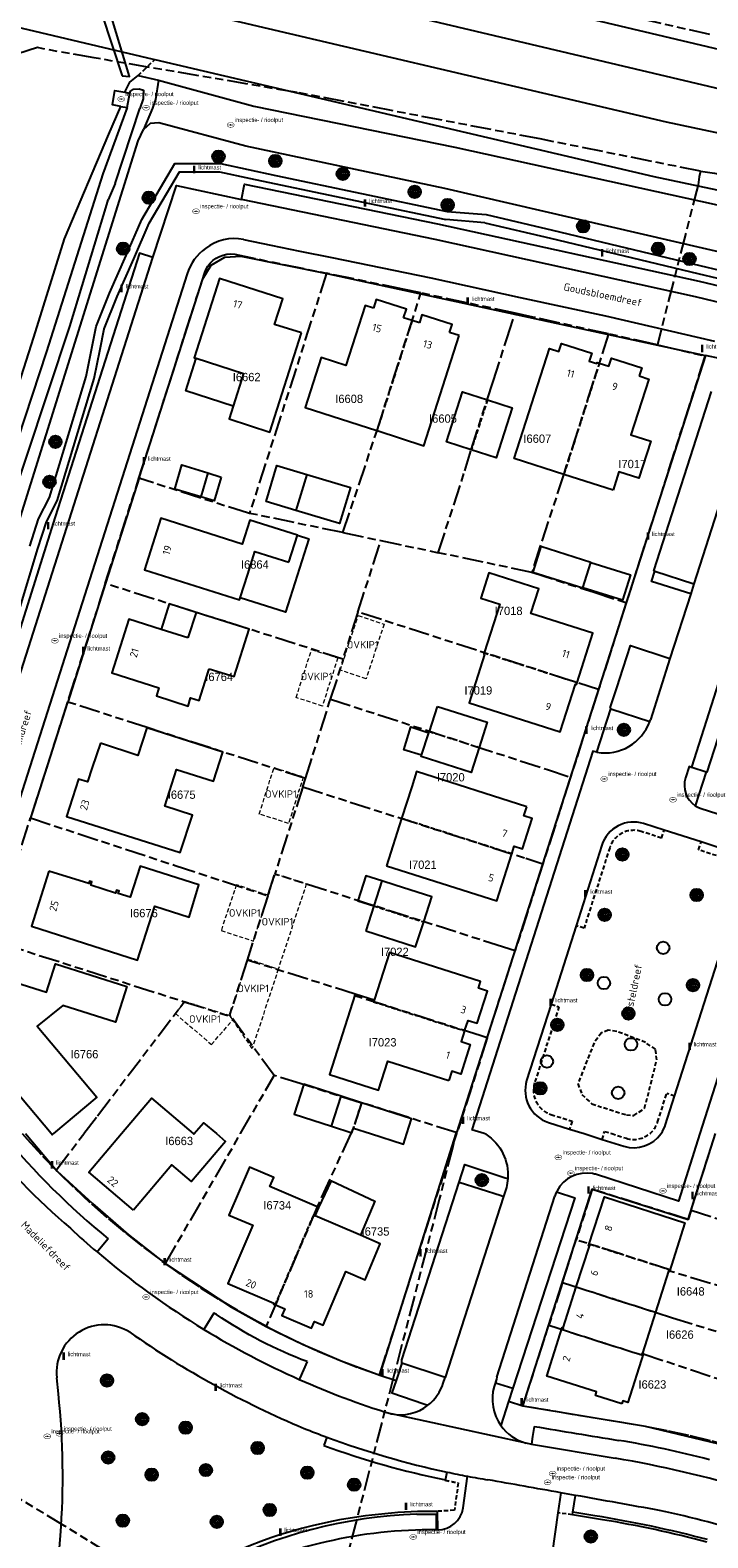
# Model space of a CAD drawing. Extents: x 168491 to 169507, y 481494 to 482503.
# Tile 21 of 108: x 168598 to 168679, y 481951 to 482133. Entities that reach past the tile are written whole.
import ezdxf
from ezdxf.enums import TextEntityAlignment as Align

# ---------------------------------------------------------------- set-up
doc = ezdxf.new("R2010")
doc.units = 0
doc.header["$LTSCALE"] = 0.5
doc.linetypes.add('KAD', pattern=[12, 5, -1, 2, -1, 2, -1])
doc.linetypes.add('STIPPELFIJN', pattern=[1.5, 1, -0.5])
doc.layers.get('0').update_dxf_attribs({"linetype": 'CONTINUOUS'})
for name, color, linetype in [('G01', 3, 'KAD'), ('G_BTD', 3, 'CONTINUOUS'), ('G_GBIP1', 7, 'CONTINUOUS'), ('G_KWDUPM1', 7, 'CONTINUOUS'), ('G_OWT', 7, 'CONTINUOUS'), ('G_PNDMV', 1, 'CONTINUOUS'), ('G_WGD', 2, 'CONTINUOUS'), ('G_WTD', 4, 'CONTINUOUS'), ('GMV', 8, 'CONTINUOUS'), ('NAR', 7, 'CONTINUOUS'), ('ORL', 7, 'CONTINUOUS'), ('OVKIP1', 7, 'CONTINUOUS'), ('PPAL', 7, 'CONTINUOUS'), ('PPUT', 7, 'CONTINUOUS'), ('PSTM', 170, 'CONTINUOUS'), ('PVGO', 7, 'CONTINUOUS'), ('Z01', 2, 'CONTINUOUS')]:
    doc.layers.add(name, color=color, linetype=linetype)
doc.layers.add('OBWVM', color=7, linetype='CONTINUOUS', lineweight=70)
doc.styles.add('ISO', font='isocpeur.ttf', dxfattribs={"height": 1})

# ---------------------------------------------------------------- blocks, each defined once
blk = doc.blocks.new('BOOM')
at = {"color": 0}
for radius in [0.75, 0.55, 0.35, 0.15]:
    blk.add_circle((0, 0), radius, dxfattribs=at)
blk = doc.blocks.new('PAAL')
at = {"linetype": 'ByBlock', "lineweight": -2}
h = blk.add_hatch(color=0, dxfattribs=at)
h.dxf.hatch_style = 1
h.paths.add_polyline_path([(0.15, 0.8), (-0.15, 0.8), (-0.15, -0.1), (0, -0.1, -0.414214), (-0.1, 0, -1), (0.1, 0, -0.414214), (0, -0.1), (0.15, -0.1)])
at = {"linetype": 'ByBlock', "lineweight": -2, "true_color": 0x681648}
h = blk.add_hatch(color=219, dxfattribs=at)
h.dxf.hatch_style = 1
h.paths.add_polyline_path([(-0.1, 0, 1), (0.1, 0, 1)])
at = {"color": 0, "linetype": 'ByBlock', "lineweight": -2}
blk.add_attdef('PAAL', (0.5, 0.35), '', height=0.5, dxfattribs=at)
blk = doc.blocks.new('put')
at = {"linetype": 'ByBlock', "lineweight": -2}
h = blk.add_hatch(color=0, dxfattribs=at)
h.dxf.hatch_style = 1
edge = h.paths.add_edge_path()
edge.add_spline(control_points=[(0.44, 0), (0.44, 0.04), (0.43, 0.09), (0.36, 0.2), (0.28, 0.26), (0.09, 0.32), (-0.02, 0.33), (-0.22, 0.29), (-0.31, 0.24), (-0.42, 0.12), (-0.44, 0.06), (-0.44, -0.06), (-0.42, -0.12), (-0.33, -0.22), (-0.28, -0.26), (-0.1, -0.33), (0.04, -0.33), (0.27, -0.27), (0.37, -0.2), (0.43, -0.08), (0.44, -0.04), (0.44, 0)], knot_values=[0, 0, 0, 0, 0.380029, 0.380029, 1.118666, 1.118666, 1.857303, 1.857303, 2.59594, 2.59594, 3.13294, 3.13294, 3.66994, 3.66994, 4.20694, 4.20694, 5.079565, 5.079565, 5.952189, 5.952189, 6.283185, 6.283185, 6.283185, 6.283185], degree=3, periodic=0)
edge = h.paths.add_edge_path(flags=16)
edge.add_ellipse((0, 0), major_axis=(0.392, 0), ratio=0.689655, start_angle=0, end_angle=360)
h = blk.add_hatch(color=0, dxfattribs=at)
h.dxf.hatch_style = 1
h.paths.add_polyline_path([(-0.1, 0, -0.096396), (-0.09, 0.04), (-0.25, 0.04, 1), (-0.25, -0.04), (-0.09, -0.04, -0.096396)])
at = {"linetype": 'ByBlock', "lineweight": -2, "true_color": 0x681648}
h = blk.add_hatch(color=219, dxfattribs=at)
h.dxf.hatch_style = 1
h.paths.add_polyline_path([(0.1, 0, 1), (-0.1, 0, 1)])
at = {"linetype": 'ByBlock', "lineweight": -2}
h = blk.add_hatch(color=0, dxfattribs=at)
h.dxf.hatch_style = 1
h.paths.add_polyline_path([(0.25, 0.04), (0.09, 0.04, -0.096396), (0.1, 0, -0.096396), (0.09, -0.04), (0.25, -0.04, 1)])
at = {"color": 0, "linetype": 'ByBlock', "lineweight": -2}
blk.add_attdef('PUT', (0.5, 0.35), '', height=0.5, dxfattribs=at)
blk = doc.blocks.new('SPEELOBJ')
at = {"color": 0, "linetype": 'Continuous'}
blk.add_circle((0, 0), 0.75, dxfattribs=at)
at = {"color": 0, "flags": 2}
blk.add_attdef('SPEELOBJECT', (1.45, 0), '', height=1, dxfattribs=at)
blk = doc.blocks.new('ZITBANK')
at = {"color": 0, "linetype": 'Continuous'}
blk.add_circle((0, 0), 0.75, dxfattribs=at)
at = {"color": 0, "flags": 2}
blk.add_attdef('ZITBANK', (1.241258, 0.364682), '', height=1, dxfattribs=at)

msp = doc.modelspace()

# ---------------------------------------------------------------- linework, layer by layer
at = {"layer": 'G01'}
for p, q in [((168679.603, 482132.071), (168657.51, 482137.158)), ((168633.521, 482103.391), (168624.252, 482074.543)), ((168656.202, 482098.591), (168644.873, 482101.024)), ((168606.907, 482066.105), (168610.953, 482078.758)), ((168635.492, 482072.236), (168624.252, 482074.543)), ((168635.492, 482072.236), (168640.049, 482071.274)), ((168637.285, 482062.681), (168640.049, 482071.274)), ((168640.049, 482071.274), (168646.957, 482069.816)), ((168658.209, 482067.441), (168646.957, 482069.816)), ((168606.907, 482066.105), (168602.359, 482051.887)), ((168669.564, 482063.81), (168666.227, 482053.369)), ((168637.285, 482062.681), (168635.47, 482057.037)), ((168666.227, 482053.369), (168662.863, 482042.842)), ((168630.657, 482041.673), (168630.976, 482042.681)), ((168662.863, 482042.842), (168659.535, 482032.431)), ((168630.657, 482041.673), (168627.298, 482031.191)), ((168593.241, 482023.251), (168597.912, 482037.934)), ((168659.535, 482032.431), (168656.19, 482021.963)), ((168593.241, 482023.251), (168616.407, 482015.859)), ((168652.846, 482011.499), (168656.19, 482021.963)), ((168616.407, 482015.859), (168622.012, 482014.071)), ((168627.218, 482006.984), (168622.012, 482014.071)), ((168652.846, 482011.499), (168649.2, 482000.093)), ((168623.1731, 482000), (168627.218, 482006.984)), ((168614.13, 481984.386), (168623.1731, 482000)), ((168648.789, 481998.806), (168649.1703, 482000)), ((168649.1703, 482000), (168649.2, 482000.093)), ((168677.368, 481990.792), (168691.956, 481986.194)), ((168661.889, 481982.105), (168663.532, 481987.239)), ((168661.889, 481982.105), (168660.245, 481976.972))]:
    msp.add_line(p, q, dxfattribs=at)
for points in [[(168678.505, 482115.656), (168659.213, 482119.533), (168629.97, 482125.113), (168605.559, 482129.276), (168599.439, 482130.358), (168598.75, 482130.522), (168590.395, 482127.795)], [(168678.505, 482115.656), (168678.348, 482114.989), (168678.195, 482114.02), (168673.318, 482094.839), (168673.303, 482094.781)], [(168678.505, 482115.656), (168680.176, 482115.421), (168685.101, 482114.339), (168708.078, 482109.988), (168733.577, 482105.202), (168742.614, 482103.713), (168744.826, 482103.439), (168747.262, 482103.279), (168748.01, 482103.226), (168749.182, 482103.143), (168751.108, 482102.778), (168758.012, 482101.701), (168779.358, 482097.953), (168788.04, 482096.582), (168791.925, 482095.969), (168809.387, 482093.323), (168824.071, 482090.81), (168837.299, 482088.428), (168851.241, 482085.642), (168881.115, 482079.332)], [(168610.953, 482078.758), (168618.83, 482103.386), (168619, 482103.822), (168619.23, 482104.229), (168619.515, 482104.6), (168619.85, 482104.927), (168620.227, 482105.203), (168620.639, 482105.424), (168621.078, 482105.585), (168621.536, 482105.682), (168622.003, 482105.713), (168622.469, 482105.679), (168633.521, 482103.391)], [(168644.873, 482101.024), (168642.69, 482101.493), (168633.521, 482103.391)], [(168635.492, 482072.236), (168639.592, 482084.512), (168644.873, 482101.024)], [(168646.957, 482069.816), (168650.145, 482079.659), (168650.915, 482082.178), (168652.831, 482088.179), (168653.558, 482090.381), (168655.193, 482095.521), (168656.202, 482098.591)], [(168667.431, 482096.098), (168658.31, 482098.138), (168656.202, 482098.591)], [(168667.431, 482096.098), (168662.041, 482079.28), (168659.229, 482070.62), (168658.209, 482067.441)], [(168673.303, 482094.781), (168672.904, 482094.874), (168667.431, 482096.098)], [(168673.303, 482094.781), (168679.03, 482093.448), (168669.564, 482063.81)], [(168624.252, 482074.543), (168624.112, 482074.549), (168610.953, 482078.758)], [(168658.209, 482067.441), (168658.308, 482067.42), (168665.695, 482065.051), (168669.564, 482063.81)], [(168635.47, 482057.037), (168624.214, 482060.625), (168606.907, 482066.105)], [(168666.227, 482053.369), (168662.956, 482054.421), (168637.285, 482062.681)], [(168633.994, 482052.22), (168635.565, 482057.007), (168635.47, 482057.037)], [(168602.359, 482051.887), (168600.537, 482046.189), (168597.912, 482037.934)], [(168630.976, 482042.681), (168611.925, 482048.793), (168602.359, 482051.887)], [(168630.976, 482042.681), (168633.888, 482051.897), (168633.994, 482052.22)], [(168633.994, 482052.22), (168660.195, 482043.709), (168662.863, 482042.842)], [(168630.657, 482041.673), (168657.49, 482033.092), (168659.535, 482032.431)], [(168597.912, 482037.934), (168615.315, 482032.229), (168626.461, 482028.583)], [(168626.461, 482028.583), (168626.501, 482028.705), (168627.298, 482031.191)], [(168656.19, 482021.963), (168654.794, 482022.405), (168639.212, 482027.396), (168627.298, 482031.191)], [(168626.461, 482028.583), (168624.612, 482022.915), (168623.957, 482020.857)], [(168623.957, 482020.857), (168621.863, 482014.274), (168622.012, 482014.071)], [(168652.846, 482011.499), (168652.097, 482011.738), (168636.914, 482016.575), (168636.971, 482016.756), (168623.957, 482020.857)], [(168604.3382, 482000), (168605.976, 482002.157), (168616.407, 482015.859)], [(168637.703, 482003.651), (168630.357, 482006.015), (168627.218, 482006.984)], [(168637.703, 482003.651), (168636.722, 482000.658), (168636.4201, 482000)], [(168649.2, 482000.093), (168649.124, 482000.117), (168637.728, 482003.727), (168637.703, 482003.651)], [(168649.2, 482000.093), (168649.124, 482000.117), (168637.728, 482003.727), (168637.703, 482003.651)], [(168596.908, 482000), (168597.504, 481999.32), (168599.359, 481997.31), (168601.008, 481995.614)], [(168601.008, 481995.614), (168604.3382, 482000)], [(168636.4201, 482000), (168632.388, 481991.213), (168626.262, 481976.852)], [(168626.262, 481976.852), (168627.546, 481976.18), (168629.957, 481975.004), (168632.399, 481973.895), (168634.871, 481972.856), (168637.372, 481971.885), (168639.898, 481970.985), (168648.789, 481998.806)], [(168648.789, 481998.806), (168648.7, 481998.458), (168647.072, 481992.094), (168641.663, 481971.11), (168636.183, 481949.93), (168635.623, 481947.661), (168635.609, 481947.606)], [(168677.368, 481990.792), (168677.784, 481992.11), (168679.621, 481997.864)], [(168601.008, 481995.614), (168601.266, 481995.349), (168603.223, 481993.438), (168605.229, 481991.579), (168607.282, 481989.772), (168609.382, 481988.02), (168611.527, 481986.322), (168613.715, 481984.681), (168614.13, 481984.386)], [(168677.368, 481990.792), (168677.013, 481989.669), (168665.478, 481993.317), (168663.532, 481987.239)], [(168689.757, 481978.966), (168685.426, 481980.262), (168674.759, 481983.485), (168674.811, 481983.647), (168663.532, 481987.239)], [(168626.262, 481976.852), (168625.17, 481977.423), (168622.829, 481978.732), (168620.525, 481980.106), (168618.216, 481981.572), (168615.945, 481983.097), (168614.13, 481984.386)], [(168661.889, 481982.105), (168673.175, 481978.511), (168675.12, 481977.879), (168688.201, 481973.849)], [(168684.598, 481961.749), (168682.27, 481962.411), (168679.692, 481963.087), (168677.1, 481963.709), (168674.496, 481964.276), (168671.881, 481964.789), (168669.255, 481965.247), (168657.134, 481967.253), (168660.245, 481976.972)], [(168660.245, 481976.972), (168671.532, 481973.377), (168671.584, 481973.539), (168683.251, 481969.681), (168686.657, 481968.597)], [(168619.891, 481941.695), (168619.844, 481941.725), (168612.398, 481946.399), (168602.055, 481952.834), (168592.417, 481958.61)]]:
    msp.add_lwpolyline(points, dxfattribs=at)
at = {"layer": 'G_BTD', "linetype": 'STIPPELFIJN', "lineweight": -3, "transparency": 33554687}
for points in [[(168611.536, 482127.794), (168612.847, 482129.09)], [(168610.851, 482127.174), (168611.536, 482127.794)], [(168673.813, 482035.521), (168671.349, 482036.308)], [(168673.813, 482035.521), (168674.117, 482036.473)], [(168680.421, 482033.409), (168678.257, 482034.1), (168678.562, 482035.053)], [(168667.578, 482034.364), (168664.483, 482024.68)], [(168664.483, 482024.68), (168663.53, 482024.985)], [(168660.518, 482015.561), (168661.471, 482015.256), (168658.54, 482006.086)], [(168668.419, 482012.285), (168667.394, 482012.426), (168666.581, 482012.108), (168665.698, 482010.906), (168663.754, 482006.025), (168664.213, 482004.716), (168665.415, 482003.584), (168669.585, 482002.24), (168670.469, 482002.169), (168671.776, 482003.054), (168673.225, 482008.854), (168673.084, 482010.163), (168671.882, 482010.941), (168671.211, 482011.224), (168668.419, 482012.285)], [(168673.337, 482001.391), (168674.432, 482004.815)], [(168675.384, 482004.51), (168674.432, 482004.815)], [(168660.5, 482002.303), (168663.045, 482001.501)], [(168663.045, 482001.501), (168662.745, 482000.547)], [(168666.66, 481999.315), (168666.8764, 482000)], [(168666.8764, 482000), (168666.961, 482000.268)], [(168666.961, 482000.268), (168667.8125, 482000)], [(168667.8125, 482000), (168669.579, 481999.444)], [(168649.351, 481958.03), (168648.888, 481954.737), (168646.836, 481954.609)], [(168647.808, 481958.408), (168647.795, 481958.351)], [(168663.086, 481954.191), (168661.344, 481954.433)]]:
    msp.add_lwpolyline(points, dxfattribs=at)
at = {"layer": 'G_BTD', "linetype": 'Continuous', "lineweight": 25, "transparency": 33554687}
msp.add_lwpolyline([(168608.763, 482123.435), (168607.758, 482123.616), (168608.06, 482125.345), (168609.236, 482125.164)], dxfattribs=at)
at = {"layer": 'G_BTD', "linetype": 'STIPPELFIJN', "lineweight": -3, "transparency": 33554687}
for points in [[(168671.349, 482036.308, 0.41440479), (168667.578, 482034.364)], [(168658.54, 482006.086, 0.4072047), (168660.5, 482002.303)], [(168672.3998, 482000, 0.14265982), (168673.337, 482001.391)], [(168669.579, 481999.444, 0.25528408), (168672.3998, 482000, 0.25528408)], [(168647.795, 481958.351, 0.00456941), (168649.351, 481958.03)]]:
    msp.add_lwpolyline(points, format="xyb", dxfattribs=at)
at = {"layer": 'G_GBIP1', "linetype": 'Continuous', "lineweight": 25, "transparency": 33554687}
for points in [[(168622.291, 482087.422), (168616.586, 482089.259), (168617.836, 482093.174)], [(168618.403, 482076.519), (168615.252, 482077.44), (168616.108, 482080.366), (168619.243, 482079.393)], [(168631.127, 482079.227), (168636.396, 482077.635), (168635.088, 482073.308), (168629.82, 482074.9)], [(168630.004, 482071.903), (168631.377, 482071.467), (168628.58, 482062.654), (168623.132, 482064.382)], [(168665.322, 482068.65), (168670.059, 482067.163), (168669.098, 482064.102), (168664.361, 482065.588)], [(168617.827, 482062.638), (168614.59, 482063.662), (168613.618, 482060.589)], [(168644.953, 482045.468), (168642.815, 482046.132), (168643.669, 482048.883), (168645.832, 482048.183)], [(168640.161, 482030.385), (168638.253, 482030.991), (168637.297, 482027.983), (168639.194, 482027.372)], [(168635.259, 482004.501), (168630.78, 482005.931), (168629.629, 482002.326), (168634.107, 482000.895)], [(168632.597, 481991.111), (168634.107, 481994.337), (168639.335, 481991.89), (168637.582, 481987.797)]]:
    msp.add_lwpolyline(points, dxfattribs=at)
at = {"layer": 'G_KWDUPM1', "linetype": 'Continuous', "lineweight": 25, "transparency": 33554687}
msp.add_lwpolyline([(168608.934, 482127.112), (168609.833, 482127.05), (168596.061, 482172.422), (168594.276, 482171.621), (168608.934, 482127.112)], dxfattribs=at)
at = {"layer": 'G_OWT', "linetype": 'Continuous', "lineweight": 25, "transparency": 33554687}
for points in [[(168609.236, 482125.164), (168609.85, 482126.342), (168610.851, 482127.174)], [(168610.851, 482127.174), (168613.3, 482126.603)], [(168609.236, 482125.164), (168609.838, 482125.045)], [(168580.359, 482038.87), (168586.232, 482057.319), (168591.638, 482075.018), (168598.319, 482095.711), (168602.006, 482107.522), (168607.332, 482120.091), (168608.763, 482123.435)], [(168608.763, 482123.435), (168609.516, 482123.303)], [(168578.547, 482017.717), (168581.526, 482025.728), (168610.871, 482119.29), (168611.493, 482120.68)]]:
    msp.add_lwpolyline(points, dxfattribs=at)
at = {"layer": 'G_PNDMV', "linetype": 'Continuous', "lineweight": 25, "transparency": 33554687}
for points in [[(168630.484, 482096.223), (168627.266, 482097.247), (168628.25, 482100.34), (168620.628, 482102.764), (168617.602, 482093.249), (168617.836, 482093.174)], [(168642.783, 482098.053), (168643.116, 482099.09), (168639.478, 482100.254), (168639.146, 482099.216)], [(168639.146, 482099.216), (168638.143, 482099.537), (168635.832, 482092.312), (168632.878, 482093.253), (168630.955, 482087.243), (168639.578, 482084.489)], [(168648.324, 482096.28), (168648.632, 482097.242), (168644.994, 482098.406), (168644.686, 482097.444)], [(168643.805, 482097.726), (168642.783, 482098.053)], [(168644.686, 482097.444), (168643.805, 482097.726)], [(168622.291, 482087.422), (168621.802, 482085.887), (168626.696, 482084.311), (168630.484, 482096.223)], [(168639.578, 482084.489), (168639.589, 482084.486), (168645.228, 482082.664), (168649.467, 482095.914)], [(168649.467, 482095.914), (168648.324, 482096.28)], [(168662.062, 482079.226), (168656.094, 482081.133), (168660.321, 482094.363), (168661.464, 482093.998), (168661.772, 482094.96), (168665.41, 482093.795), (168665.103, 482092.835), (168666.036, 482092.537), (168666.079, 482092.67), (168666.325, 482092.592)], [(168617.836, 482093.174), (168623.542, 482091.353), (168622.291, 482087.422)], [(168666.325, 482092.592), (168667.486, 482092.219), (168667.793, 482093.178), (168671.431, 482092.014), (168671.123, 482091.052)], [(168671.123, 482091.052), (168672.266, 482090.685), (168670.129, 482083.998), (168672.515, 482083.236), (168671.084, 482078.759), (168668.684, 482079.526), (168667.984, 482077.334)], [(168650.926, 482082.175), (168647.924, 482083.142), (168649.86, 482089.148), (168652.855, 482088.182)], [(168652.855, 482088.182), (168655.851, 482087.217), (168653.927, 482081.207), (168650.926, 482082.175)], [(168629.82, 482074.9), (168626.246, 482075.98), (168627.553, 482080.307), (168631.127, 482079.227)], [(168619.243, 482079.393), (168618.403, 482076.519)], [(168620.841, 482078.897), (168620.009, 482076.05), (168618.403, 482076.519)], [(168619.243, 482079.393), (168620.841, 482078.897)], [(168631.127, 482079.227), (168629.82, 482074.9)], [(168667.984, 482077.334), (168662.062, 482079.226)], [(168630.004, 482071.903), (168624.285, 482073.718), (168623.373, 482070.844), (168613.594, 482073.948), (168611.626, 482067.761), (168623.054, 482064.138), (168623.132, 482064.382)], [(168628.966, 482068.659), (168630.004, 482071.903)], [(168623.132, 482064.382), (168624.033, 482067.225), (168624.897, 482069.951), (168628.966, 482068.659)], [(168665.322, 482068.65), (168659.302, 482070.54), (168658.341, 482067.477)], [(168663.646, 482054.221), (168665.539, 482060.145), (168658.1, 482062.523), (168659.044, 482065.476), (168653.033, 482067.397), (168652.062, 482064.357), (168654.363, 482063.611), (168652.486, 482057.789)], [(168658.341, 482067.477), (168664.361, 482065.588)], [(168664.361, 482065.588), (168665.322, 482068.65)], [(168617.827, 482062.638), (168616.835, 482059.571)], [(168619.389, 482055.867), (168622.395, 482054.916), (168624.197, 482060.623), (168617.827, 482062.638)], [(168613.618, 482060.589), (168609.745, 482061.815), (168607.692, 482055.363), (168613.358, 482053.57), (168613.049, 482052.593), (168616.852, 482051.389), (168617.162, 482052.367), (168618.18, 482052.045), (168619.389, 482055.867)], [(168616.835, 482059.571), (168613.618, 482060.589)], [(168652.532, 482057.582), (168650.678, 482051.783), (168661.632, 482048.282), (168663.459, 482053.997), (168663.563, 482053.963), (168663.646, 482054.221)], [(168652.486, 482057.789), (168652.43, 482057.615), (168652.532, 482057.582)], [(168645.879, 482048.33), (168646.855, 482051.343)], [(168646.855, 482051.343), (168652.83, 482049.438), (168651.867, 482046.42)], [(168606.316, 482046.923), (168605.334, 482044.003), (168604.753, 482042.274), (168603.683, 482042.61), (168602.252, 482038.113), (168615.922, 482033.795), (168617.376, 482038.285), (168614.065, 482039.356), (168615.484, 482043.766), (168619.929, 482042.344), (168621.04, 482045.836), (168611.917, 482048.767), (168610.829, 482045.43), (168606.316, 482046.923)], [(168644.953, 482045.468), (168645.832, 482048.183)], [(168645.832, 482048.183), (168645.879, 482048.33)], [(168651.867, 482046.42), (168650.905, 482043.402), (168644.904, 482045.316), (168644.953, 482045.468)], [(168657.59, 482039.277), (168644.352, 482043.517), (168643.762, 482041.669), (168642.543, 482037.873)], [(168655.786, 482033.62), (168656.084, 482034.554), (168657.098, 482034.231), (168658.264, 482037.888), (168657.25, 482038.211), (168657.59, 482039.277)], [(168642.543, 482037.873), (168640.719, 482032.193)], [(168640.719, 482032.193), (168653.982, 482027.963), (168655.786, 482033.62)], [(168600.131, 482031.56), (168598.034, 482024.939), (168610.794, 482020.865), (168612.872, 482027.323), (168616.974, 482026.034), (168618.172, 482029.893), (168611.089, 482032.131), (168609.881, 482028.41), (168608.468, 482028.878), (168608.567, 482029.18), (168608.266, 482029.278), (168608.145, 482028.902), (168605.155, 482029.873), (168605.278, 482030.249), (168605.023, 482030.332), (168604.932, 482030.051), (168600.131, 482031.56)], [(168640.161, 482030.385), (168639.194, 482027.372)], [(168645.2, 482025.439), (168646.166, 482028.447), (168641.769, 482029.874), (168640.161, 482030.385)], [(168639.194, 482027.372), (168638.226, 482024.359)], [(168638.226, 482024.359), (168644.234, 482022.43), (168645.2, 482025.439)], [(168592.669, 482010.099), (168594.805, 482011.903), (168594.316, 482012.481), (168596.137, 482018.18), (168599.841, 482017.002), (168600.929, 482020.406), (168609.502, 482017.666), (168608.132, 482013.379), (168601.778, 482015.41), (168598.705, 482012.915), (168605.898, 482004.4), (168600.6883, 482000)], [(168650.126, 482012.349), (168650.532, 482013.613), (168651.623, 482013.264), (168652.867, 482017.139), (168651.775, 482017.488), (168652.024, 482018.264), (168641.07, 482021.766), (168639.242, 482016.053)], [(168636.962, 482016.766), (168633.865, 482007.112), (168639.759, 482005.222), (168640.881, 482008.722), (168648.209, 482006.372)], [(168639.242, 482016.053), (168636.962, 482016.766)], [(168650.126, 482012.349), (168649.717, 482011.074), (168650.809, 482010.725), (168649.66, 482007.142), (168648.568, 482007.491), (168648.209, 482006.372)], [(168608.8569, 482000), (168612.455, 482004.248), (168617.4694, 482000)], [(168634.107, 482000.895), (168635.259, 482004.501)], [(168637.719, 482003.715), (168635.259, 482004.501)], [(168634.107, 482000.895), (168636.567, 482000.11), (168636.742, 482000.658)], [(168634.107, 482000.895), (168636.567, 482000.11), (168636.742, 482000.658)], [(168636.742, 482000.658), (168638.802, 482000)], [(168600.6883, 482000), (168600.519, 481999.857), (168600.3982, 482000)], [(168610.292, 481990.802), (168604.92, 481995.352), (168608.8569, 482000)], [(168638.802, 482000), (168642.753, 481998.738), (168643.1563, 482000)], [(168632.597, 481991.111), (168626.707, 481993.633), (168627.182, 481994.741), (168624.233, 481995.984), (168621.762, 481990.211), (168624.643, 481988.982), (168621.655, 481981.977), (168627.174, 481979.623), (168627.131, 481979.522), (168627.356, 481979.426)], [(168665.137, 481986.495), (168665.031, 481986.529), (168666.93, 481992.404), (168676.615, 481989.282), (168674.75, 481983.432), (168674.646, 481983.465)], [(168632.137, 481990.128), (168632.597, 481991.111)], [(168637.582, 481987.797), (168632.137, 481990.128)], [(168627.356, 481979.426), (168628.491, 481978.942), (168628.149, 481978.139), (168631.72, 481976.616), (168632.062, 481977.418), (168633.1, 481976.975), (168635.854, 481983.433), (168638.159, 481982.45), (168639.973, 481986.773), (168637.582, 481987.797)], [(168663.546, 481981.58), (168665.137, 481986.495)], [(168674.646, 481983.465), (168673.073, 481978.531)], [(168661.96, 481976.679), (168663.546, 481981.58)], [(168673.073, 481978.531), (168671.513, 481973.634)], [(168669.048, 481967.514), (168665.848, 481968.531), (168665.981, 481968.961), (168660.009, 481970.863), (168661.856, 481976.712), (168661.96, 481976.679)], [(168671.513, 481973.634), (168671.618, 481973.601), (168669.736, 481967.697), (168669.165, 481967.879), (168669.048, 481967.514)]]:
    msp.add_lwpolyline(points, dxfattribs=at)
at = {"layer": 'G_PNDMV', "linetype": 'STIPPELFIJN', "lineweight": -3, "transparency": 33554687}
for points in [[(168643.805, 482097.726), (168639.578, 482084.489)], [(168666.325, 482092.592), (168662.062, 482079.226)], [(168652.855, 482088.182), (168650.926, 482082.175)], [(168652.486, 482057.789), (168663.646, 482054.221)], [(168645.879, 482048.33), (168651.867, 482046.42)], [(168655.786, 482033.62), (168642.543, 482037.873)], [(168639.194, 482027.372), (168645.2, 482025.439)], [(168639.242, 482016.053), (168639.177, 482015.85), (168650.126, 482012.349)], [(168637.719, 482003.715), (168636.742, 482000.658)], [(168627.356, 481979.426), (168631.969, 481990.2), (168632.137, 481990.128)], [(168665.137, 481986.495), (168665.208, 481986.719), (168674.715, 481983.681), (168674.646, 481983.465)], [(168663.546, 481981.58), (168673.073, 481978.531)], [(168661.96, 481976.679), (168661.886, 481976.444), (168671.438, 481973.4), (168671.513, 481973.634)]]:
    msp.add_lwpolyline(points, dxfattribs=at)
at = {"layer": 'G_WGD', "lineweight": -3, "transparency": 33554687}
for points in [[(168759.347, 482107.938), (168758.505, 482107.87), (168739.866, 482111.568), (168625.741, 482138.578), (168608.156, 482142.678), (168604.464, 482144.125), (168602.969, 482149.35), (168603.76, 482154.977), (168605.73, 482161.006), (168616.07, 482174.318), (168637.066, 482198.531), (168653.314, 482214.061), (168663.97, 482222.55), (168670.301, 482225.541), (168677.686, 482228.145), (168686.338, 482228.338), (168696.889, 482228.049), (168706.068, 482226.795), (168717.779, 482223.225), (168731.812, 482216.377), (168754.918, 482206.923), (168759.033, 482206.055)], [(168500, 482162.3513), (168510.605, 482160.183), (168552.83, 482150.381), (168591.664, 482140.98), (168614.198, 482135.679), (168674.363, 482121.577), (168718.338, 482112.276), (168754.437, 482103.074), (168758.157, 482103.274), (168759.347, 482107.938)], [(168753.605, 482083.496), (168753.192, 482081.593), (168750.86, 482082.2), (168741.182, 482084.822), (168707.656, 482093.391), (168677.905, 482100.562), (168646.565, 482107.447), (168623.28, 482112.254)], [(168623.522, 482107.451), (168626.826, 482106.762)], [(168626.826, 482106.762), (168630.31, 482106.035), (168634.137, 482105.269), (168646.075, 482102.829), (168656.82, 482100.5), (168667.05, 482098.26), (168680.162, 482095.23)], [(168585.542, 482020.516), (168612.632, 482105.274)], [(168616.736, 482103.333), (168586.972, 482010.208)], [(168680.985, 482093.099), (168679.086, 482093.53)], [(168673.016, 482067.607), (168672.897, 482067.645), (168679.816, 482089.194)], [(168682.63, 482081.4), (168677.703, 482066.054)], [(168677.324, 482064.873), (168674.824, 482057.089)], [(168677.436, 482044.023), (168683.067, 482061.639)], [(168684.947, 482061.021), (168679.263, 482043.432), (168679.182, 482043.469)], [(168667.631, 482051.173), (168668.446, 482053.582), (168669.202, 482055.924), (168670.077, 482058.648), (168674.824, 482057.089)], [(168674.824, 482057.089), (168672.464, 482049.738)], [(168667.695, 482051.047), (168667.631, 482051.173)], [(168666.033, 482045.832), (168665.549, 482045.983), (168650.989, 482000.471)], [(168677.86, 482039.408), (168678.237, 482039.175), (168678.593, 482039.056)], [(168678.593, 482039.056), (168689.745, 482035.506), (168678.4266, 482000)], [(168652.459, 482000), (168650.989, 482000.471)], [(168652.69, 481999.926), (168652.459, 482000)], [(168678.4266, 482000), (168675.835, 481991.87), (168665.973, 481995.075)], [(168642.569, 481972.408), (168642.571, 481972.835), (168649.48, 481994.175)], [(168654.807, 481992.46), (168647.795, 481970.675)], [(168654.01, 481970.728), (168660.961, 481992.477)], [(168661.166, 481992.992), (168663.368, 481992.285), (168655.913, 481969.401)], [(168606.003, 481985.884), (168605.911, 481985.776)], [(168607.254, 481987.352), (168606.003, 481985.884)], [(168620.275, 481978.27), (168619.952, 481978.433), (168618.863, 481976.644)], [(168618.863, 481976.644), (168618.76, 481976.476)], [(168631.166, 481972.597), (168630.288, 481970.619)], [(168630.288, 481970.619), (168630.223, 481970.472)], [(168639.916, 481970.974), (168641.878, 481970.324)], [(168654.01, 481970.728), (168653.947, 481970.484)], [(168657.134, 481967.253), (168655.4, 481967.814)], [(168657.527, 481962.803), (168641.315, 481966.326)], [(168658.499, 481964.82), (168658.301, 481963.618)], [(168658.06, 481962.688), (168657.527, 481962.803)], [(168658.147, 481962.673), (168658.06, 481962.688)], [(168658.301, 481963.618), (168658.147, 481962.673)], [(168658.147, 481962.673), (168668.248, 481960.997)], [(168644.376, 481954.281), (168646.71, 481954.281), (168646.71, 481952.384)], [(168665.793, 481954.074), (168663.136, 481954.5)], [(168646.853, 481952.382), (168646.71, 481952.384)]]:
    msp.add_lwpolyline(points, dxfattribs=at)
at = {"layer": 'G_WGD', "linetype": 'Continuous', "lineweight": 25, "transparency": 33554687}
for points in [[(168500, 482155.4881), (168509.171, 482153.613), (168551.279, 482143.839), (168590.103, 482134.439), (168612.661, 482129.133), (168612.847, 482129.09)], [(168766.457, 482148.97), (168764.096, 482123.4), (168763.596, 482113.21), (168763.031, 482112.869), (168758.774, 482112.526), (168740.847, 482116.082), (168626.798, 482143.075)], [(168612.847, 482129.09), (168672.9, 482115.014), (168716.812, 482105.726), (168753.772, 482096.305), (168763.45, 482096.825)], [(168597.836, 482070.613), (168598.887, 482073.9), (168600.194, 482076.438), (168604.598, 482090.992), (168605.792, 482097.005), (168607.411, 482100.985), (168609.421, 482105.529), (168611.289, 482109.871), (168615.26, 482116.595), (168620.747, 482116.595), (168627.423, 482115.163), (168648.015, 482110.835), (168652.701, 482110.439), (168660.697, 482108.582), (168678.398, 482104.338), (168697.331, 482099.86), (168714.907, 482095.187), (168729.556, 482091.667), (168731.043, 482090.832)], [(168606.755, 482096.718), (168608.332, 482100.594), (168610.337, 482105.129), (168612.182, 482109.417), (168615.831, 482115.595), (168620.639, 482115.595)], [(168620.639, 482115.595), (168620.641, 482115.595), (168620.643, 482115.594)], [(168620.643, 482115.594), (168624.365, 482114.796)], [(168624.365, 482114.796), (168627.216, 482114.184), (168638.668, 482111.778)], [(168612.632, 482105.274), (168615.462, 482113.949), (168623.28, 482112.254)], [(168623.28, 482112.254), (168623.637, 482114.11), (168646.851, 482109.351), (168678.343, 482102.433), (168708.114, 482095.335), (168729.674, 482089.807)], [(168638.668, 482111.778), (168647.868, 482109.844)], [(168647.868, 482109.844), (168647.87, 482109.844), (168647.872, 482109.844)], [(168652.546, 482109.449), (168647.872, 482109.844)], [(168652.546, 482109.449), (168660.467, 482107.609), (168678.167, 482103.365), (168697.088, 482098.89), (168702.781, 482097.376)], [(168612.632, 482105.274), (168611.007, 482105.793), (168600.89, 482074.14), (168584.108, 482020.975), (168585.542, 482020.516)], [(168611.032, 482078.917), (168618.641, 482102.724), (168619.648, 482104.36), (168621.301, 482105.337), (168623.219, 482105.432), (168633.548, 482103.379), (168679.086, 482093.53)], [(168606.269, 482094.273), (168606.754, 482096.715)], [(168606.754, 482096.715), (168606.754, 482096.717), (168606.755, 482096.718)], [(168605.57, 482090.754), (168606.269, 482094.273)], [(168679.086, 482093.53), (168669.551, 482063.794)], [(168593.642, 482053.005), (168594.554, 482056.236), (168598.791, 482070.317), (168599.814, 482073.516), (168601.125, 482076.061), (168605.568, 482090.745)], [(168605.568, 482090.745), (168605.57, 482090.749), (168605.57, 482090.754)], [(168611.032, 482078.917), (168606.947, 482066.136)], [(168677.324, 482064.873), (168672.619, 482066.368), (168673.016, 482067.607)], [(168673.016, 482067.607), (168677.703, 482066.054)], [(168606.947, 482066.136), (168602.38, 482051.848)], [(168677.703, 482066.054), (168677.324, 482064.873)], [(168669.551, 482063.794), (168649.423, 482000.973)], [(168597.814, 482037.56), (168602.38, 482051.848)], [(168666.033, 482045.832), (168667.695, 482051.047)], [(168667.695, 482051.047), (168672.396, 482049.54)], [(168677.325, 482044.058), (168677.13, 482044.103), (168676.693, 482042.746)], [(168677.325, 482044.058), (168677.436, 482044.023)], [(168677.436, 482044.023), (168679.182, 482043.469)], [(168679.182, 482043.469), (168677.86, 482039.408)], [(168674.117, 482036.473), (168671.653, 482037.261)], [(168678.562, 482035.053), (168674.117, 482036.473)], [(168680.726, 482034.361), (168678.562, 482035.053)], [(168666.625, 482034.668), (168663.53, 482024.985)], [(168675.384, 482004.51), (168682.186, 482025.791)], [(168663.53, 482024.985), (168660.518, 482015.561)], [(168660.518, 482015.561), (168657.585, 482006.384)], [(168674.29, 482001.087), (168675.384, 482004.51)], [(168649.423, 482000.973), (168649.183, 482000.225)], [(168649.423, 482000.973), (168649.183, 482000.225)], [(168660.193, 482001.351), (168662.745, 482000.547)], [(168662.745, 482000.547), (168664.4832, 482000)], [(168597.303, 482000), (168601.118, 481995.509)], [(168639.916, 481970.974), (168649.1117, 482000)], [(168649.1117, 482000), (168649.183, 482000.225)], [(168657.134, 481967.253), (168665.478, 481993.317), (168677.013, 481989.669), (168680.3099, 482000)], [(168664.4832, 482000), (168666.66, 481999.315)], [(168666.66, 481999.315), (168669.279, 481998.49)], [(168601.118, 481995.509), (168605.381, 481991.603), (168609.636, 481987.871), (168614.104, 481984.397)], [(168649.48, 481994.175), (168650.156, 481996.273), (168655.003, 481994.696)], [(168649.48, 481994.175), (168654.505, 481992.557)], [(168655.148, 481993.52), (168654.807, 481992.46)], [(168655.003, 481994.696), (168655.323, 481994.592)], [(168654.505, 481992.557), (168654.807, 481992.46)], [(168614.104, 481984.397), (168622.079, 481979.151), (168626.252, 481976.831), (168630.704, 481974.644), (168635.262, 481972.69), (168639.916, 481970.974)], [(168642.569, 481972.408), (168641.878, 481970.324)], [(168647.536, 481970.761), (168642.569, 481972.408)], [(168739.922, 481972.756), (168733.054, 481966.687), (168728.371, 481963.45), (168722.917, 481960.398), (168714.289, 481956.942), (168710.135, 481956.032), (168704.949, 481956.044), (168699.497, 481957.339), (168684.598, 481961.749), (168671.881, 481964.789), (168657.134, 481967.253)], [(168601.267, 481968.737), (168601.064, 481970.673)], [(168641.878, 481970.324), (168641.388, 481968.844), (168645.233, 481967.528)], [(168647.795, 481970.675), (168647.536, 481970.761)], [(168647.54, 481970.019), (168647.795, 481970.675)], [(168653.947, 481970.484), (168653.671, 481969.623), (168653.67, 481969.619)], [(168653.947, 481970.484), (168653.84, 481970.072)], [(168653.84, 481970.072), (168655.913, 481969.401)], [(168655.4, 481967.814), (168654.47, 481964.937)], [(168655.913, 481969.401), (168655.4, 481967.814)], [(168645.233, 481967.528), (168645.715, 481967.363)], [(168633.564, 481963.522), (168633.188, 481962.532)], [(168647.808, 481958.408), (168648.02, 481959.325)], [(168649.939, 481955.029), (168650.473, 481958.832)], [(168661.679, 481956.847), (168661.344, 481954.433)], [(168663.465, 481956.528), (168661.679, 481956.847)], [(168663.136, 481954.5), (168663.465, 481956.528)], [(168646.836, 481954.609), (168646.853, 481952.382)], [(168661.344, 481954.433), (168660.67, 481949.586)], [(168663.086, 481954.191), (168663.136, 481954.5)], [(168666.709, 481953.603), (168663.086, 481954.191)], [(168601.358, 481949.719), (168601.51, 481951.705)], [(168646.853, 481952.382), (168646.873, 481952.382)]]:
    msp.add_lwpolyline(points, dxfattribs=at)
at = {"layer": 'G_WGD', "lineweight": -3, "transparency": 33554687}
for points in [[(168623.522, 482107.451, 0.22108333), (168618.958, 482106.384)], [(168618.958, 482106.384, 0.1613652), (168616.736, 482103.333)], [(168672.396, 482049.54, 0.00903541), (168672.464, 482049.738)], [(168591.5709, 482000, 0.04287451), (168602.715, 481988.62)], [(168594.4789, 482000, 0.04627629), (168607.254, 481987.352)], [(168652.69, 481999.926, -0.26975441), (168655.323, 481994.592)], [(168652.69, 481999.926, -0.26975441), (168655.323, 481994.592)], [(168665.504, 481995.192, 0.32737392), (168661.242, 481993.141)], [(168665.973, 481995.075, 0.03161145), (168665.504, 481995.192)], [(168661.242, 481993.141, 0.01336812), (168661.166, 481992.992)], [(168661.166, 481992.992, 0.03316518), (168660.961, 481992.477)], [(168602.715, 481988.62, 0.01059862), (168605.911, 481985.776)], [(168605.911, 481985.776, 0.03968686), (168618.76, 481976.476)], [(168631.166, 481972.597, -0.05979215), (168620.275, 481978.27)], [(168618.76, 481976.476, 0.03232094), (168630.223, 481970.472)], [(168630.223, 481970.472, 0.03035691), (168641.192, 481966.353)], [(168641.192, 481966.353, 0.00945929), (168641.315, 481966.326)], [(168641.315, 481966.326, 0.22020821), (168645.715, 481967.363)], [(168654.47, 481964.937, 0.17471647), (168657.527, 481962.803)], [(168658.499, 481964.82, 0.00139405), (168668.62, 481963.14)], [(168633.564, 481963.522, 0.03618167), (168648.02, 481959.325)], [(168679.586, 481960.819, 0.02325421), (168668.62, 481963.14)], [(168684.591, 481957.197, 0.02924607), (168668.248, 481960.997)], [(168650.473, 481958.832, 0.00573538), (168652.93, 481958.4)], [(168661.679, 481956.847, 0.00035209), (168652.93, 481958.4)], [(168673.58, 481954.715, 0.0004961), (168663.465, 481956.528)], [(168644.376, 481954.281, 0.2199707), (168600.601, 481932.041)], [(168679.34, 481951.207, 0.02487156), (168665.793, 481954.074)], [(168685.08, 481951.744, 0.01801099), (168673.58, 481954.715)], [(168646.71, 481952.384, 0.11821458), (168620.908, 481946.452)]]:
    msp.add_lwpolyline(points, format="xyb", dxfattribs=at)
at = {"layer": 'G_WGD', "linetype": 'Continuous', "lineweight": 25, "transparency": 33554687}
for points in [[(168666.033, 482045.832, 0.36295847), (168672.396, 482049.54)], [(168676.693, 482042.746, 0.33583792), (168677.86, 482039.408)], [(168671.653, 482037.261, 0.41426155), (168666.625, 482034.668)], [(168657.585, 482006.384, 0.40815993), (168660.193, 482001.351)], [(168673.749, 482000, 0.07633699), (168674.29, 482001.087)], [(168669.279, 481998.49, 0.32632647), (168673.749, 482000, 0.32632647)], [(168655.323, 481994.592, -0.04570909), (168655.148, 481993.52)], [(168609.846, 481976.135, 0.62624288), (168601.064, 481970.673)], [(168609.846, 481976.135, 0.05349107), (168630.813, 481964.585)], [(168645.715, 481967.363, 0.15329783), (168647.54, 481970.019)], [(168653.67, 481969.619, 0.22718942), (168654.47, 481964.937)], [(168601.51, 481951.705, 0.04526857), (168601.267, 481968.737)], [(168630.813, 481964.585, 0.00686482), (168633.564, 481963.522)], [(168633.188, 481962.532, 0.03980544), (168647.808, 481958.408)], [(168648.02, 481959.325, 0.00611381), (168650.473, 481958.832)], [(168634.297, 481953.426, 0.09083911), (168615.16, 481945.874)], [(168646.836, 481954.609, 0.04856506), (168634.297, 481953.426)], [(168646.873, 481952.382, 0.37615184), (168649.939, 481955.029)], [(168679.275, 481950.902, 0.02537668), (168666.709, 481953.603)]]:
    msp.add_lwpolyline(points, format="xyb", dxfattribs=at)
at = {"layer": 'G_WTD', "linetype": 'Continuous', "lineweight": 25, "transparency": 33554687}
for points in [[(168609.838, 482125.045), (168609.932, 482125.295), (168610.297, 482125.526), (168610.966, 482125.574), (168611.488, 482125.404), (168611.452, 482124.358), (168611.064, 482123.179)], [(168613.3, 482126.603), (168624.759, 482123.479), (168648.961, 482118.563), (168680.494, 482111.629), (168710.409, 482104.276), (168743.976, 482095.756), (168748.035, 482094.744), (168752.824, 482092.615), (168753.548, 482092.206), (168753.887, 482091.429), (168753.713, 482090.32), (168753.426, 482089.294), (168752.546, 482088.512), (168749.687, 482088.823), (168742.698, 482090.753), (168708.86, 482099.508), (168679.245, 482106.289), (168647.762, 482113.581), (168623.816, 482118.676), (168613.348, 482121.459), (168612.311, 482121.377), (168611.493, 482120.68)], [(168613.3, 482126.603), (168612.923, 482124.285), (168612.583, 482123.24), (168611.493, 482120.68)], [(168609.516, 482123.303), (168609.838, 482125.045)], [(168609.516, 482123.303), (168606.605, 482115.338), (168599.836, 482093.974), (168592.056, 482070.42), (168585.859, 482050.531), (168576.98, 482020.406), (168578.342, 482019.423), (168580.848, 482028.585), (168587.661, 482050.843), (168594.825, 482073.459), (168602.649, 482097.013), (168607.089, 482111.673), (168607.243, 482112.208)], [(168608.072, 482114.171), (168611.064, 482123.179)], [(168608.072, 482114.171), (168607.243, 482112.208)]]:
    msp.add_lwpolyline(points, dxfattribs=at)
at = {"layer": 'GMV', "linetype": 'Continuous', "transparency": 33554687}
for points in [[(168600.3982, 482000), (168592.177, 482009.734), (168592.642, 482010.13), (168592.669, 482010.099)], [(168643.1563, 482000), (168643.73, 482001.795), (168637.719, 482003.715)], [(168617.6113, 482000), (168618.718, 482001.307), (168620.2604, 482000)], [(168620.2604, 482000), (168621.352, 481999.075), (168617.253, 481994.235), (168614.893, 481996.234), (168610.292, 481990.802)], [(168617.4694, 482000), (168617.552, 481999.93), (168617.6113, 482000)]]:
    msp.add_lwpolyline(points, dxfattribs=at)
at = {"layer": 'OBWVM', "linetype": 'STIPPELFIJN', "lineweight": 13, "transparency": 33554687}
for points in [[(168640.436, 482061.231), (168638.267, 482054.657), (168635.152, 482055.685), (168637.321, 482062.259), (168640.436, 482061.231)], [(168634.869, 482057.167), (168633.009, 482051.384), (168629.856, 482052.398), (168631.716, 482058.181), (168634.869, 482057.167)], [(168630.723, 482042.885), (168628.948, 482037.288), (168625.422, 482038.407), (168627.197, 482044.004), (168630.723, 482042.885)], [(168626.523, 482028.641), (168627.377, 482031.234), (168631.081, 482030.015), (168627.711, 482019.777)], [(168626.523, 482028.641), (168622.662, 482029.912), (168620.851, 482024.412), (168624.713, 482023.141)], [(168624.713, 482023.141), (168626.523, 482028.641)], [(168624.041, 482020.985), (168624.713, 482023.141)], [(168621.909, 482014.152), (168624.041, 482020.985)], [(168624.041, 482020.985), (168627.711, 482019.777)], [(168627.711, 482019.777), (168624.574, 482010.247), (168622.255, 482013.685)], [(168621.909, 482014.152), (168616.446, 482015.868), (168615.341, 482014.423)], [(168615.341, 482014.423), (168619.67, 482010.712), (168622.255, 482013.685)], [(168622.255, 482013.685), (168621.909, 482014.152)]]:
    msp.add_lwpolyline(points, dxfattribs=at)

# ---------------------------------------------------------------- block references
at = {"layer": 'PPAL', "linetype": 'Continuous', "lineweight": 13, "transparency": 33554687}
for p in [(168617.603, 482115.519), (168638.146, 482111.489), (168666.661, 482105.494), (168608.86, 482101.217), (168650.495, 482099.714), (168678.695, 482093.995), (168611.54, 482080.505), (168600.032, 482072.715), (168672.17, 482071.46), (168604.253, 482057.707), (168664.77, 482048.14), (168664.647, 482028.478), (168660.477, 482015.431), (168677.183, 482010.139), (168649.936, 482001.249), (168600.488, 481995.904), (168665.025, 481992.87), (168677.53, 481992.22), (168644.817, 481985.32), (168614.045, 481984.265), (168601.889, 481972.906), (168640.225, 481970.932), (168620.175, 481969.155), (168656.989, 481967.427), (168643.072, 481954.872), (168627.951, 481951.762)]:
    msp.add_blockref('PAAL', p, dxfattribs=at).add_auto_attribs({'PAAL': 'lichtmast'})
at = {"layer": 'PPUT', "linetype": 'Continuous', "lineweight": 13, "transparency": 33554687}
for p in [(168608.818, 482124.33), (168611.81, 482123.284), (168621.985, 482121.224), (168617.818, 482110.846), (168600.836, 482059.232), (168666.909, 482042.626), (168675.182, 482040.126), (168661.4, 481997.143), (168662.894, 481995.25), (168673.97, 481993.124), (168611.812, 481980.369), (168599.924, 481963.625), (168601.393, 481963.938), (168660.097, 481958.103), (168660.706, 481959.151), (168643.942, 481951.534)]:
    msp.add_blockref('put', p, dxfattribs=at).add_auto_attribs({'PUT': 'inspectie- / rioolput'})
at = {"layer": 'PSTM', "linetype": 'Continuous', "lineweight": 0, "transparency": 33554687}
for name, p in [('SPEELOBJ', (168674.008, 482022.328)), ('SPEELOBJ', (168666.876, 482018.095)), ('SPEELOBJ', (168674.233, 482016.14)), ('SPEELOBJ', (168670.132, 482010.739)), ('ZITBANK', (168660.02, 482008.662)), ('SPEELOBJ', (168668.589, 482004.904))]:
    msp.add_blockref(name, p, dxfattribs=at)
at = {"layer": 'PVGO', "linetype": 'Continuous', "lineweight": 0, "transparency": 33554687}
for p in [(168620.514, 482117.415), (168627.349, 482116.889), (168635.477, 482115.34), (168612.14, 482112.47), (168644.121, 482113.185), (168648.084, 482111.607), (168664.372, 482109.035), (168609.05, 482106.342), (168673.393, 482106.349), (168677.176, 482105.112), (168600.905, 482083.133), (168600.188, 482078.325), (168669.281, 482048.532), (168669.093, 482033.547), (168678.031, 482028.674), (168666.964, 482026.299), (168664.838, 482019.061), (168677.583, 482017.846), (168669.825, 482014.431), (168661.274, 482013.08), (168659.223, 482005.453), (168652.199, 481994.415), (168607.104, 481970.335), (168611.34, 481965.687), (168616.568, 481964.673), (168625.232, 481962.227), (168607.254, 481961.073), (168612.477, 481959.015), (168619.005, 481959.567), (168631.207, 481959.266), (168636.832, 481957.81), (168626.685, 481954.772), (168609.012, 481953.492), (168620.311, 481953.342), (168665.308, 481951.581)]:
    msp.add_blockref('BOOM', p, dxfattribs=at)

# ---------------------------------------------------------------- texts
at = {"layer": 'NAR', "linetype": 'Continuous', "lineweight": 25, "transparency": 33554687, "style": 'ISO'}
for s, rotation, p in [('17', 344.8, (168622.834, 482099.651)), ('15', 344.8, (168639.583, 482096.807)), ('13', 344.8, (168645.677, 482094.845)), ('11', 344.8, (168662.876, 482091.336)), ('9', 344.8, (168668.195, 482089.788)), ('19', 73, (168614.339, 482070.133)), ('21', 73, (168610.394, 482057.776)), ('11', 342.2, (168662.306, 482057.646)), ('9', 342.2, (168660.177, 482051.316)), ('23', 74.4, (168604.421, 482039.504)), ('7', 342.2, (168654.929, 482036.084)), ('5', 342.2, (168653.319, 482030.74)), ('25', 74.4, (168600.735, 482027.369)), ('3', 342.2, (168649.992, 482014.888)), ('1', 342.2, (168648.122, 482009.44)), ('22', 319.7, (168607.812, 481994.247)), ('8', 72.7, (168667.429, 481988.639)), ('20', 336.3, (168624.441, 481981.94)), ('6', 72.7, (168665.71, 481983.272)), ('4', 72.7, (168663.991, 481978.119)), ('2', 72.7, (168662.373, 481972.962))]:
    msp.add_text(s, height=0.9, rotation=rotation, dxfattribs=at).set_placement(p, align=Align.MIDDLE_CENTER)
msp.add_text('18', height=0.9, dxfattribs=at).set_placement((168631.368, 481980.738), align=Align.MIDDLE_CENTER)
at = {"layer": 'ORL', "linetype": 'Continuous', "lineweight": 25, "transparency": 33554687, "style": 'ISO'}
for s, rotation, p in [('Goudsbloemdreef', 348.2, (168666.752, 482100.815)), ('Goudsbloemdreef', 71.8, (168596.171, 482046.316)), ('Disteldreef', 78.2, (168670.406, 482017.308)), ('Madeliefdreef', 314.6, (168599.74, 481986.487))]:
    msp.add_text(s, height=0.9, rotation=rotation, dxfattribs=at).set_placement(p, align=Align.MIDDLE_CENTER)
at = {"layer": 'OVKIP1', "linetype": 'Continuous', "lineweight": 70, "transparency": 33554687, "style": 'ISO'}
for p in [(168637.865, 482058.758), (168632.318, 482054.937), (168628.031, 482040.809), (168623.686, 482026.524), (168627.612, 482025.465), (168624.689, 482017.448), (168618.889, 482013.77)]:
    msp.add_text('OVKIP1', height=0.9, dxfattribs=at).set_placement(p, align=Align.MIDDLE_CENTER)
at = {"layer": 'Z01', "ltscale": 0.5}
for s, p in [('I6662', (168622.237, 482090.4223)), ('I6608', (168634.5625, 482087.8011)), ('I6605', (168645.847, 482085.4326)), ('I6607', (168657.194, 482083.0165)), ('I7017', (168668.6195, 482079.9726)), ('I6864', (168623.2216, 482067.8975)), ('I7018', (168653.7453, 482062.3215)), ('I6764', (168618.9339, 482054.393)), ('I7019', (168650.1023, 482052.7615)), ('I7020', (168646.7807, 482042.3255)), ('I6675', (168614.4199, 482040.235)), ('I7021', (168643.419, 482031.818)), ('I6676', (168609.8678, 482026.0025)), ('I7022', (168640.0524, 482021.345)), ('I7023', (168638.5861, 482010.475)), ('I6766', (168602.7255, 482009.0503)), ('I6663', (168614.113, 481998.6219)), ('I6663', (168614.113, 481998.6219)), ('I6734', (168625.9165, 481990.8847)), ('I6735', (168637.731, 481987.7416)), ('I6648', (168675.6418, 481980.544)), ('I6626', (168674.33, 481975.351)), ('I6623', (168671.0333, 481969.3605))]:
    msp.add_text(s, height=1, dxfattribs=at).set_placement(p)

doc.saveas('drawing.dxf')
